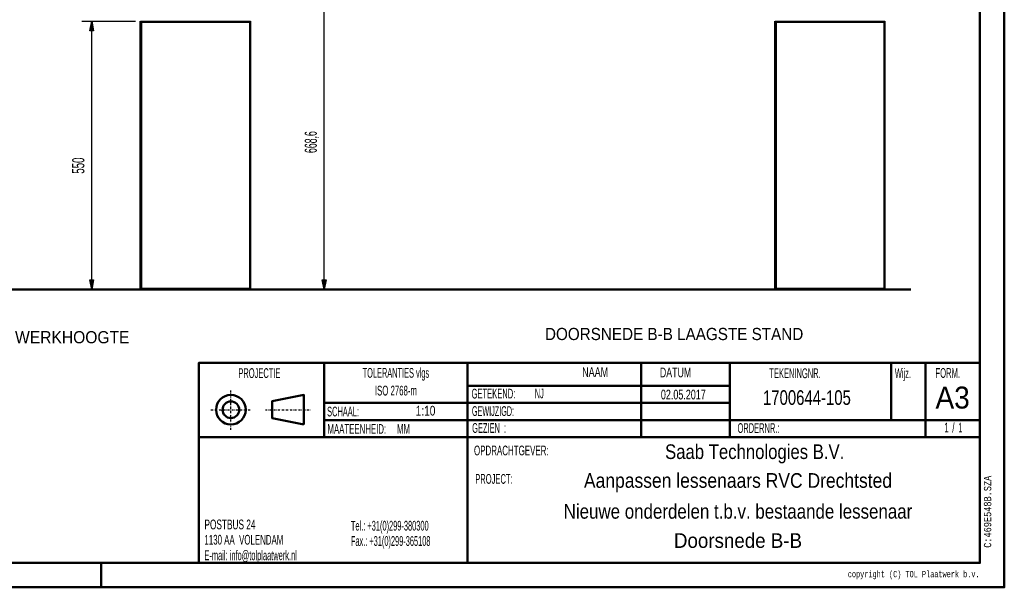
# Model space of a CAD drawing. Extents: x -13867 to -9787, y -294 to 2556.
# Tile 2 of 4: x -11804 to -9787, y -294 to 870. Entities that reach past the tile are written whole.
import ezdxf
from ezdxf.enums import TextEntityAlignment as Align

# ---------------------------------------------------------------- set-up
doc = ezdxf.new("R2010")
doc.units = 0
doc.header["$MEASUREMENT"] = 0
doc.linetypes.add('DASHDOT', pattern=[8.5, 4, -2, 0.5, -2])
doc.layers.get('0').update_dxf_attribs({"linetype": 'CONTINUOUS'})
for name, color, linetype in [('DIM49', 4, 'CONTINUOUS'), ('LE_MIDDLE', 7, 'CONTINUOUS'), ('TXT_ALL', 7, 'CONTINUOUS'), ('TXT_DIM49', 2, 'CONTINUOUS')]:
    doc.layers.add(name, color=color, linetype=linetype)
doc.layers.add('LE_ALL', color=7, linetype='CONTINUOUS', lineweight=50)
doc.styles.add('MONOTXT', font='monotxt.shx')

# ---------------------------------------------------------------- blocks, each defined once
blk = doc.blocks.new('_D2', base_point=(-11556.7, 316.6))
at = {"layer": 'DIM49', "color": 1}
for p, q in [((-11676.7, 866.6), (-11566.7, 866.6)), ((-11660.7, 846.6), (-11656.7, 866.6)), ((-11658.7, 847.6), (-11658.7, 855.6)), ((-11656.7, 866.6), (-11652.7, 846.6)), ((-11656.7, 847.6), (-11656.7, 865.6)), ((-11654.7, 847.6), (-11654.7, 855.6)), ((-11652.7, 846.6), (-11660.7, 846.6)), ((-11656.7, 336.6), (-11656.7, 846.6)), ((-11656.7, 316.6), (-11660.7, 336.6)), ((-11660.7, 336.6), (-11652.7, 336.6)), ((-11658.7, 335.6), (-11658.7, 327.6)), ((-11652.7, 336.6), (-11656.7, 316.6)), ((-11656.7, 335.6), (-11656.7, 317.6)), ((-11654.7, 335.6), (-11654.7, 327.6)), ((-11676.7, 316.6), (-11566.7, 316.6))]:
    blk.add_line(p, q, dxfattribs=at)
at = {"layer": 'TXT_DIM49', "width": 0.596}
blk.add_text('550', height=25, rotation=90, dxfattribs=at).set_placement((-11671.7, 570.6), align=Align.CENTER)
blk = doc.blocks.new('_D20', base_point=(-11180.4, 316.6))
at = {"layer": 'DIM49', "color": 1}
for p, q in [((-11200.4, 985.2), (-11141.7, 985.2)), ((-11184.4, 965.2), (-11180.4, 985.2)), ((-11182.4, 966.2), (-11182.4, 974.2)), ((-11180.4, 985.2), (-11176.4, 965.2)), ((-11180.4, 966.2), (-11180.4, 984.2)), ((-11178.4, 966.2), (-11178.4, 974.2)), ((-11176.4, 965.2), (-11184.4, 965.2)), ((-11180.4, 336.6), (-11180.4, 965.2)), ((-11180.4, 316.6), (-11184.4, 336.6)), ((-11184.4, 336.6), (-11176.4, 336.6)), ((-11182.4, 335.6), (-11182.4, 327.6)), ((-11176.4, 336.6), (-11180.4, 316.6)), ((-11180.4, 335.6), (-11180.4, 317.6)), ((-11178.4, 335.6), (-11178.4, 327.6))]:
    blk.add_line(p, q, dxfattribs=at)
at = {"layer": 'TXT_DIM49', "width": 0.535}
blk.add_text('668,6', height=25, rotation=90, dxfattribs=at).set_placement((-11195.4, 618.8), align=Align.CENTER)

msp = doc.modelspace()

# ---------------------------------------------------------------- linework, layer by layer
for p, q in [((-11556.7, 866.6), (-11331.7, 866.6)), ((-11554.7, 864.6), (-11333.7, 864.6)), ((-11554.7, 864.6), (-11554.7, 318.6)), ((-11333.7, 864.6), (-11333.7, 318.6)), ((-11331.7, 866.6), (-11331.7, 316.6)), ((-10256.7, 866.6), (-10031.7, 866.6)), ((-10254.7, 864.6), (-10033.7, 864.6)), ((-10254.7, 864.6), (-10254.7, 318.6)), ((-10033.7, 864.6), (-10033.7, 318.6)), ((-10031.7, 866.6), (-10031.7, 316.6)), ((-11333.7, 318.6), (-11554.7, 318.6)), ((-10033.7, 318.6), (-10254.7, 318.6))]:
    msp.add_line(p, q)
at = {"layer": 'LE_ALL'}
for p, q in [((-11556.7, 866.6), (-11556.7, 316.6)), ((-10256.7, 866.6), (-10256.7, 316.6)), ((-9978.6, 316.6), (-13755.1, 316.6)), ((-11331.7, 316.6), (-11556.7, 316.6)), ((-10031.7, 316.6), (-10256.7, 316.6))]:
    msp.add_line(p, q, dxfattribs=at)
at = {"layer": 'LE_ALL', "color": 10}
for p, q in [((-11180.4, 166.5), (-11180.4, 14.2)), ((-10886.7, 166.5), (-10886.7, -243.5)), ((-10531.3, 166.5), (-10531.3, 14.2)), ((-10349.2, 166.5), (-10349.2, 14.2)), ((-10018.9, 166.5), (-10018.9, 49.2)), ((-9948.9, 166.5), (-9948.9, 14.2)), ((-9837.1, 14.2), (-11437.1, 14.2))]:
    msp.add_line(p, q, dxfattribs=at)
at = {"layer": 'LE_ALL', "color": 1}
for p, q in [((-10349.2, 119.2), (-10886.7, 119.2)), ((-10349.2, 49.2), (-11180.4, 49.2)), ((-11637.1, -243.5), (-11637.1, -293.5))]:
    msp.add_line(p, q, dxfattribs=at)
at = {"layer": 'LE_ALL', "color": 10}
for points in [[(-13867.1, -293.5), (-9787.1, -293.5), (-9787.1, 2556.5), (-13867.1, 2556.5), (-13867.1, -293.5)], [(-13817.1, -243.5), (-9837.1, -243.5), (-9837.1, 2506.5), (-13817.1, 2506.5), (-13817.1, -243.5)], [(-9837.1, 166.5), (-11437.1, 166.5), (-11437.1, -243.5)], [(-11221.9, 40.1), (-11287.2, 53.3), (-11287.2, 87.6), (-11221.9, 100.7), (-11221.9, 40.1)], [(-9837.1, 49.2), (-10349.2, 49.2)]]:
    msp.add_lwpolyline(points, dxfattribs=at)
at = {"layer": 'LE_ALL', "color": 1}
msp.add_lwpolyline([(-10349.2, 84.2), (-10886.7, 84.2), (-11180.4, 84.2)], dxfattribs=at)
at = {"layer": 'LE_ALL', "color": 10}
for radius in [30.3, 17.1]:
    msp.add_circle((-11371.5, 70.4), radius, dxfattribs=at)
at = {"layer": 'LE_MIDDLE', "color": 1, "linetype": 'DASHDOT'}
for p, q in [((-11371.5, 29.5), (-11371.5, 111.3)), ((-11412.4, 70.4), (-11330.6, 70.4)), ((-11300.9, 70.4), (-11208.1, 70.4))]:
    msp.add_line(p, q, dxfattribs=at)

# ---------------------------------------------------------------- block references
at = {"layer": 'DIM49'}
for name, p in [('_D20', (-11180.4, 316.6)), ('_D2', (-11556.7, 316.6))]:
    msp.add_blockref(name, p, dxfattribs=at)

# ---------------------------------------------------------------- texts
at = {"layer": 'TXT_ALL', "color": 4}
for s, width, p in [('DOORSNEDE B-B WERKHOOGTE', 0.956, (-12090.7, 206.5)), ('DOORSNEDE B-B LAAGSTE STAND', 0.934, (-10728.1, 213.1))]:
    msp.add_text(s, height=25, dxfattribs=dict(at, width=width)).set_placement(p)
at = {"layer": 'TXT_ALL', "color": 6}
for s, width, p in [('PROJECTIE', 0.557, (-11313.1, 135.5)), ('TOLERANTIES vlgs', 0.566, (-11033.5, 135.9)), ('ISO 2768-m', 0.597, (-11033.4, 99.6))]:
    msp.add_text(s, height=20, dxfattribs=dict(at, width=width)).set_placement(p, align=Align.CENTER)
for s, width, p in [('NAAM', 0.691, (-10652, 137.5)), ('DATUM', 0.675, (-10492.7, 136.8)), ('TEKENINGNR.', 0.558, (-10268.5, 135.1)), ('Wijz.', 0.5, (-10011.3, 135.1)), ('FORM.', 0.584, (-9928.1, 135.7)), ('GETEKEND:', 0.58, (-10878.5, 93.4)), ('SCHAAL:', 0.569, (-11174.4, 56.7)), ('GEWIJZIGD:', 0.536, (-10877.8, 57.6)), ('MAATEENHEID:     MM', 0.599, (-11173.7, 21)), ('GEZIEN  :', 0.526, (-10877.3, 23)), ('ORDERNR.:', 0.554, (-10333.6, 22.8)), ('OPDRACHTGEVER:', 0.609, (-10873.5, -23.1)), ('PROJECT:', 0.562, (-10871, -81.4))]:
    msp.add_text(s, height=20, dxfattribs=dict(at, width=width)).set_placement(p)
at = {"layer": 'TXT_ALL', "color": 5}
for s, width, p in [('NJ', 0.566, (-10749.1, 93.8)), ('1:10', 0.777, (-10993, 58.4)), ('1', 0.449, (-9881.4, 23.8))]:
    msp.add_text(s, height=20, dxfattribs=dict(at, width=width)).set_placement(p)
for s, height, width, p in [('02.05.2017', 20, 0.687, (-10444.7, 91.5)), ('1700644-105', 30, 0.761, (-10191.5, 80.3)), ('/', 20, 0.654, (-9891.4, 23.8)), ('Saab Technologies B.V.', 30, 0.853, (-10298.5, -30.6)), ('Aanpassen lessenaars RVC Drechtsted', 30, 0.893, (-10332.7, -89.6)), ('Nieuwe onderdelen t.b.v. bestaande lessenaar', 30, 0.863, (-10332.7, -152.9)), ('Doorsnede B-B', 30, 0.957, (-10332.7, -212.7))]:
    msp.add_text(s, height=height, dxfattribs=dict(at, width=width)).set_placement(p, align=Align.CENTER)
at = {"layer": 'TXT_ALL', "color": 5, "width": 0.953}
msp.add_text('A3', height=45, dxfattribs=at).set_placement((-9893, 117.8), align=Align.TOP_CENTER)
at = {"layer": 'TXT_ALL', "color": 5, "width": 0.449}
msp.add_text('1', height=20, dxfattribs=at).set_placement((-9901.4, 23.8), align=Align.RIGHT)
at = {"layer": 'TXT_ALL', "color": 1, "style": 'MONOTXT', "width": 0.812}
msp.add_text('C:469E548B.SZA', height=15, rotation=90.0002, dxfattribs=at).set_placement((-9813.9, -212.5))
at = {"layer": 'TXT_ALL', "color": 6}
for s, width, p in [('POSTBUS 24', 0.634, (-11425.7, -164.7)), ('Tel.: +31(0)299-380300', 0.523, (-11125.7, -167.3)), ('1130 AA  VOLENDAM', 0.604, (-11425.7, -196)), ('Fax.: +31(0)299-365108', 0.521, (-11125.7, -198.6)), ('E-mail: info@tolplaatwerk.nl', 0.5, (-11425.7, -227.9))]:
    msp.add_text(s, height=20, dxfattribs=dict(at, width=width)).set_placement(p, align=Align.MIDDLE_LEFT)
at = {"layer": 'TXT_ALL', "color": 6, "style": 'MONOTXT', "width": 0.75}
msp.add_text('copyright (C) TOL Plaatwerk b.v.', height=13, dxfattribs=at).set_placement((-9837.7, -259.9), align=Align.TOP_RIGHT)

doc.saveas('drawing.dxf')
